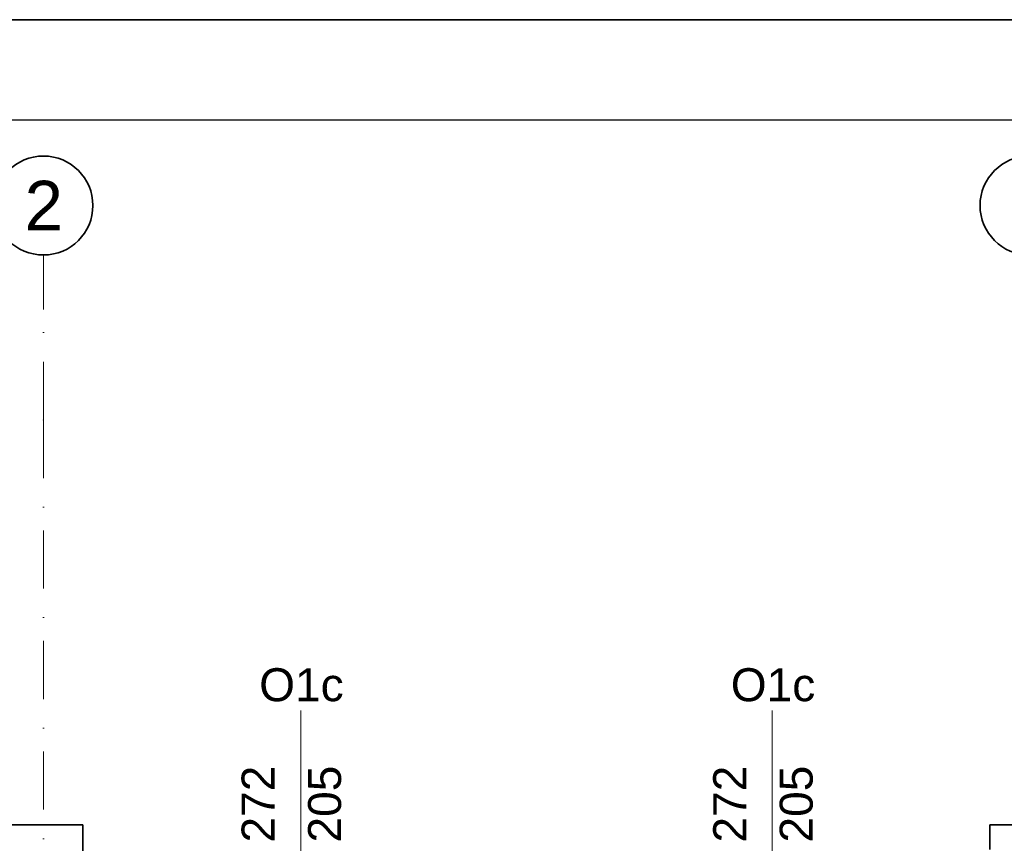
# Model space of a CAD drawing. Header units: millimetres. Extents: x -34676 to 172266, y 39940 to 476087.
# Tile 221 of 256: x 28716 to 34687, y 396278 to 401274. Entities that reach past the tile are written whole.
import ezdxf

# ---------------------------------------------------------------- set-up
doc = ezdxf.new("R2010")
doc.units = ezdxf.units.MM
doc.header["$MEASUREMENT"] = 0
doc.linetypes.add('Kropki i Kreski', pattern=[6.702778, 3.527778, -1.763889, 0, -1.411111])
for name, color, linetype in [('#podkład', 252, 'Continuous'), ('- A - ocieplenie', 7, 'Continuous'), ('_TABELA', 7, 'Continuous'), ('Konstrukcja - Siatka mod', 7, 'Continuous'), ('Znaczniki okien Archicada', 7, 'Continuous')]:
    doc.layers.add(name, color=color, linetype=linetype)
doc.styles.add('STYL_AUTOMATYCZNY_1', font='arial.ttf')

# ---------------------------------------------------------------- blocks, each defined once
blk = doc.blocks.new('uyd')
at = {"layer": '- A - ocieplenie', "color": 252, "linetype": 'Continuous', "lineweight": 35, "ltscale": 100, "flags": 128}
for points in [[(28707.6, 186440.5), (28227.6, 186440.5)], [(28707.6, 186240.5), (28707.6, 186440.5)], [(34207.6, 186440.5), (34207.6, 186290.5)], [(34687.6, 186440.5), (34207.6, 186440.5)]]:
    blk.add_lwpolyline(points, dxfattribs=at)
at = {"layer": 'Konstrukcja - Siatka mod', "color": 252, "linetype": 'Kropki i Kreski', "lineweight": 13, "ltscale": 100}
for q in [(28467.6, 189896.4), (28467.6, 171931.6)]:
    blk.add_line((28467.6, 188896.4), q, dxfattribs=at)
at = {"layer": 'Konstrukcja - Siatka mod', "color": 252, "linetype": 'Continuous', "lineweight": 35, "ltscale": 100}
for centre in [(28467.6, 190196.4), (34447.6, 190196.4)]:
    blk.add_circle(centre, 300, dxfattribs=at)
at = {"layer": 'Konstrukcja - Siatka mod', "color": 252, "linetype": 'Kropki i Kreski', "lineweight": 13, "ltscale": 100}
blk.add_point((28467.6, 188896.4), dxfattribs=at)
blk.add_point((28467.6, 188896.4), dxfattribs=at)
at = {"layer": 'Znaczniki okien Archicada', "color": 252, "linetype": 'Continuous', "lineweight": 13, "ltscale": 100}
for p, q in [((30027.6, 187133.3), (30027.6, 185190.5)), ((32887.6, 187133.3), (32887.6, 185190.5))]:
    blk.add_line(p, q, dxfattribs=at)
at = {"layer": 'Konstrukcja - Siatka mod', "color": 252, "linetype": 'Continuous', "lineweight": 13, "insert": (28353.2, 190346.4), "char_height": 300, "attachment_point": 1, "style": 'STYL_AUTOMATYCZNY_1'}
blk.add_mtext('\\A1;{\\pql;\\pt0;\\fArial|b0|i0|c238|p0;\\W1.000000;2}', dxfattribs=at)
at = {"layer": 'Znaczniki okien Archicada', "color": 252, "linetype": 'Continuous', "lineweight": 15, "char_height": 200, "attachment_point": 7, "style": 'STYL_AUTOMATYCZNY_1'}
for insert in [(29776, 187187.1), (32636, 187187.1)]:
    blk.add_mtext('\\A1;{\\pql;\\pt0;\\fArial|b0|i0|c238|p0;\\W1.000000;O1c\\fArial|b0|i0|c238|p0;\\W1.000000;\\fArial|b0|i0|c238|p0;\\W1.000000;\\fArial|b0|i0|c238|p0;\\W1.000000;}', dxfattribs=dict(at, insert=insert))
at = {"layer": 'Znaczniki okien Archicada', "color": 252, "linetype": 'Continuous', "lineweight": 15, "char_height": 200, "attachment_point": 7, "rotation": 90, "style": 'STYL_AUTOMATYCZNY_1'}
for s, insert in [('\\A1;{\\pql;\\pt0;\\fArial|b0|i0|c238|p0;\\W1.000000;272\\fArial|b0|i0|c238|p0;\\W1.000000;\\A1{\\H.66x;\\S^  ;}\\fArial|b0|i0|c238|p0;\\W1.000000;\\fArial|b0|i0|c238|p0;\\W1.000000;}', (29927.6, 186332.8)), ('\\A1;{\\pql;\\pt0;\\fArial|b0|i0|c238|p0;\\W1.000000;205\\fArial|b0|i0|c238|p0;\\W1.000000;\\A1{\\H.66x;\\S^  ;}\\fArial|b0|i0|c238|p0;\\W1.000000;\\fArial|b0|i0|c238|p0;\\W1.000000;}', (30330.9, 186332.8)), ('\\A1;{\\pql;\\pt0;\\fArial|b0|i0|c238|p0;\\W1.000000;272\\fArial|b0|i0|c238|p0;\\W1.000000;\\A1{\\H.66x;\\S^  ;}\\fArial|b0|i0|c238|p0;\\W1.000000;\\fArial|b0|i0|c238|p0;\\W1.000000;}', (32787.6, 186332.8)), ('\\A1;{\\pql;\\pt0;\\fArial|b0|i0|c238|p0;\\W1.000000;205\\fArial|b0|i0|c238|p0;\\W1.000000;\\A1{\\H.66x;\\S^  ;}\\fArial|b0|i0|c238|p0;\\W1.000000;\\fArial|b0|i0|c238|p0;\\W1.000000;}', (33190.9, 186332.8))]:
    blk.add_mtext(s, dxfattribs=dict(at, insert=insert))

msp = doc.modelspace()

# ---------------------------------------------------------------- block references
at = {"layer": '#podkład'}
msp.add_blockref('uyd', (392.7, 209950.3), dxfattribs=at)

# ---------------------------------------------------------------- next in the draw order: linework, layer by layer
at = {"layer": '_TABELA', "color": 7}
msp.add_lwpolyline([(14773, 401273.9), (56773, 401273.9), (14773, 401273.9), (14773, 371573.9), (56773, 371573.9), (56773, 401273.9)], dxfattribs=at)
msp.add_lwpolyline([(56173, 400663.9), (17273, 400663.9), (17273, 372183.9), (56173, 372183.9)], close=True, dxfattribs=at)

doc.saveas('drawing.dxf')
